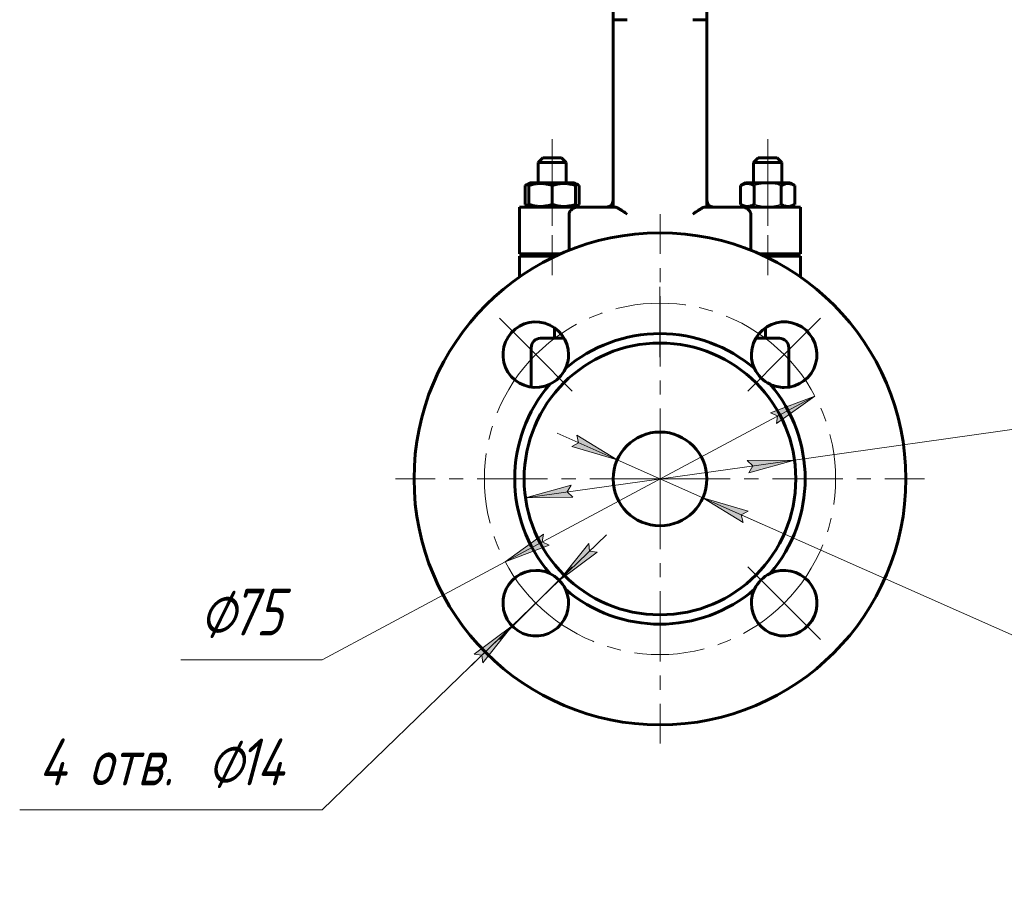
# Model space of a CAD drawing. Header units: millimetres. Extents: x 0 to 420, y 0 to 297.
# Tile 6 of 8: x 234 to 339, y 114 to 206. Entities that reach past the tile are written whole.
import ezdxf

# ---------------------------------------------------------------- set-up
doc = ezdxf.new("R2010")
doc.units = ezdxf.units.MM
for name, pattern in [('K5LT-1', [0]), ('K5LT_AXLED', [12, 7.5, -1.5, 1.5, -1.5]), ('K5LT_BASIC', [0]), ('K5LT_THIN', [0])]:
    doc.linetypes.add(name, pattern=pattern)
doc.layers.add('Системный слой', color=7, linetype='Continuous')
doc.layers.add('Системный слой (1)', color=7, linetype='Continuous', true_color=0x6c6c6c)
doc.styles.add('KDIMTEXTSTYLE', font='txt', dxfattribs={"width": 0.96, "oblique": 15, "height": 5})
doc.styles.add('KTEXTSTYLE', font='txt', dxfattribs={"width": 0.96, "height": 5})
doc.dimstyles.new('KDIMSTYLE (0.50)', dxfattribs={"dimtxt": 5, "dimasz": 1, "dimexe": 2, "dimexo": 0, "dimgap": 1, "dimtad": 1, "dimlfac": 2, "dimtxsty": 'KDIMTEXTSTYLE', "dimsah": 1, "dimcen": 0, "dimdle": 1, "dimadec": 0, "dimazin": 0, "dimtfac": 0.667, "dimtmove": 0, "dimatfit": 3, "dimfxl": 1, "dimtvp": 1, "dimtolj": 1, "dimtzin": 0, "dimarcsym": 0})

# ---------------------------------------------------------------- blocks, each defined once
blk = doc.blocks.new('U21')
at = {"layer": 'Системный слой (1)', "color": 150, "linetype": 'K5LT_BASIC', "lineweight": 60, "true_color": 0x0080ff}
for p, q in [((290.54, 188.56), (288.16, 188.56)), ((292.91, 188.56), (290.54, 188.56))]:
    blk.add_line(p, q, dxfattribs=at)
blk = doc.blocks.new('U26')
at = {"layer": 'Системный слой (1)', "color": 150, "linetype": 'K5LT_BASIC', "lineweight": 60, "true_color": 0x0080ff}
for p, q in [((289.29, 171.96), (291.81, 171.96)), ((312.26, 171.96), (314.79, 171.96))]:
    blk.add_line(p, q, dxfattribs=at)
blk = doc.blocks.new('U27')
at = {"layer": 'Системный слой (1)', "color": 150, "linetype": 'K5LT_BASIC', "lineweight": 60, "true_color": 0x0080ff}
for p, q in [((287.78, 188.33), (287.65, 188.26)), ((287.91, 188.39), (287.78, 188.33)), ((288.04, 188.43), (287.91, 188.39))]:
    blk.add_line(p, q, dxfattribs=at)
blk = doc.blocks.new('U28')
at = {"layer": 'Системный слой (1)', "color": 150, "linetype": 'K5LT_BASIC', "lineweight": 60, "true_color": 0x0080ff}
for p, q in [((287.65, 186.25), (287.78, 186.18)), ((287.78, 186.18), (287.91, 186.13)), ((287.91, 186.13), (288.04, 186.08))]:
    blk.add_line(p, q, dxfattribs=at)
blk = doc.blocks.new('U29')
at = {"layer": 'Системный слой (1)', "color": 150, "linetype": 'K5LT_BASIC', "lineweight": 60, "true_color": 0x0080ff}
for p, q in [((293.04, 186.08), (293.17, 186.13)), ((293.17, 186.13), (293.29, 186.18)), ((293.29, 186.18), (293.42, 186.25))]:
    blk.add_line(p, q, dxfattribs=at)
blk = doc.blocks.new('U30')
at = {"layer": 'Системный слой (1)', "color": 150, "linetype": 'K5LT_BASIC', "lineweight": 60, "true_color": 0x0080ff}
for p, q in [((293.17, 188.39), (293.04, 188.43)), ((293.29, 188.33), (293.17, 188.39)), ((293.42, 188.26), (293.29, 188.33))]:
    blk.add_line(p, q, dxfattribs=at)
blk = doc.blocks.new('U31')
at = {"layer": 'Системный слой (1)', "color": 30, "linetype": 'K5LT_AXLED', "lineweight": 18, "true_color": 0xff8000}
for q in [(302.04, 185.21), (273.79, 156.96), (330.29, 156.96), (302.04, 128.71)]:
    blk.add_line((302.04, 156.96), q, dxfattribs=at)
blk = doc.blocks.new('U32')
at = {"layer": 'Системный слой (1)', "color": 30, "linetype": 'K5LT_AXLED', "lineweight": 18, "true_color": 0xff8000}
for p, q in [((288.78, 170.22), (284.89, 174.1)), ((315.29, 170.22), (319.18, 174.1)), ((292.67, 166.33), (288.78, 170.22)), ((311.4, 166.33), (315.29, 170.22)), ((292.67, 147.59), (288.78, 143.7)), ((311.4, 147.59), (315.29, 143.7)), ((288.78, 143.7), (284.89, 139.81)), ((315.29, 143.7), (319.18, 139.81))]:
    blk.add_line(p, q, dxfattribs=at)
for start, end in [(45, 135), (135, 225), (315, 45), (225, 315)]:
    blk.add_arc((302.04, 156.96), 18.75, start, end, dxfattribs=at)
blk = doc.blocks.new('D6')
at = {"layer": 'Системный слой (1)'}
for points in [[(297.46, 158.98), (293.16, 161.61), (293.35, 160.8), (292.63, 160.4)], [(310.72, 153.11), (311.45, 153.51), (306.61, 154.93), (310.91, 152.31)]]:
    blk.add_hatch(color=7, dxfattribs=at).paths.add_polyline_path(points)
at = {"layer": 'Системный слой (1)', "color": 7, "linetype": 'K5LT_THIN', "lineweight": 18}
for p, q in [((297.46, 158.98), (291.06, 161.82)), ((297.46, 158.98), (293.16, 161.61)), ((293.16, 161.61), (293.35, 160.8)), ((293.35, 160.8), (292.63, 160.4)), ((292.63, 160.4), (297.46, 158.98)), ((297.46, 158.98), (306.61, 154.93)), ((306.61, 154.93), (310.91, 152.31)), ((311.45, 153.51), (306.61, 154.93)), ((306.61, 154.93), (313.01, 152.1)), ((306.61, 154.93), (351.45, 135.08)), ((310.72, 153.11), (311.45, 153.51)), ((310.91, 152.31), (310.72, 153.11)), ((351.45, 135.08), (366.92, 135.08))]:
    blk.add_line(p, q, dxfattribs=at)
blk.add_wipeout([(353.45, 136.08), (353.45, 143.46), (364.46, 143.46), (364.46, 136.08)]).dxf.layer = 'Системный слой (1)'
at = {"layer": 'Системный слой (1)', "color": 7, "char_height": 5, "attachment_point": 1, "style": 'KTEXTSTYLE'}
for s, insert in [('\\fArial|b0|c204|p34;\\H5.0;\\W1.000;\\Q15;\\fGOST Type AU|b0|i0|c204|p34;\\Q15;\\W0.960;⌀', (353.45, 142.66)), ('\\fArial|b0|c204|p34;\\H5.0;\\W1.000;\\Q15;\\fGOST Type AU|b0|i0|c204|p34;\\Q15;\\W0.960;20', (356.75, 142.66))]:
    blk.add_mtext(s, dxfattribs=dict(at, insert=insert))
blk = doc.blocks.new('KDIMARROW_01')
at = {"layer": 'Системный слой'}
blk.add_hatch(color=0, dxfattribs=at).paths.add_polyline_path([(-5, -0.66), (0, 0), (-5, 0.66), (-4.5, 0)])
at = {"layer": 'Системный слой', "color": 0, "linetype": 'K5LT_THIN', "lineweight": 18}
for p, q in [((-4.5, 0), (-5, 0.66)), ((-5, 0.66), (0, 0)), ((0, 0), (-5, -0.66)), ((-5, -0.66), (-4.5, 0))]:
    blk.add_line(p, q, dxfattribs=at)
at = {"layer": 'Системный слой (1)', "color": 0, "linetype": 'K5LT_THIN', "lineweight": 18}
blk.add_line((302.04, 156.96), (301.54, 156.96), dxfattribs=at)
blk = doc.blocks.new('D7')
at = {"layer": 'Системный слой (1)'}
for points in [[(311.54, 157.62), (316.4, 158.97), (311.35, 158.93), (311.94, 158.34)], [(292.72, 154.99), (292.13, 155.57), (292.54, 156.29), (287.68, 154.95)]]:
    blk.add_hatch(color=7, dxfattribs=at).paths.add_polyline_path(points)
at = {"layer": 'Системный слой (1)', "color": 7, "linetype": 'K5LT_THIN', "lineweight": 18}
for p, q in [((316.4, 158.97), (351.45, 163.87)), ((351.45, 163.87), (366.53, 163.87)), ((287.68, 154.95), (316.4, 158.97)), ((311.35, 158.93), (316.4, 158.97)), ((311.94, 158.34), (311.35, 158.93)), ((316.4, 158.97), (311.54, 157.62)), ((311.54, 157.62), (311.94, 158.34)), ((287.68, 154.95), (292.54, 156.29)), ((292.54, 156.29), (292.13, 155.57)), ((292.13, 155.57), (292.72, 154.99)), ((292.72, 154.99), (287.68, 154.95))]:
    blk.add_line(p, q, dxfattribs=at)
blk.add_wipeout([(353.45, 164.87), (353.45, 172.25), (364.08, 172.25), (364.08, 164.87)]).dxf.layer = 'Системный слой (1)'
at = {"layer": 'Системный слой (1)', "color": 7, "char_height": 5, "attachment_point": 1, "style": 'KTEXTSTYLE'}
for s, insert in [('\\fArial|b0|c204|p34;\\H5.0;\\W1.000;\\Q15;\\fGOST Type AU|b0|i0|c204|p34;\\Q15;\\W0.960;⌀', (353.45, 171.46)), ('\\fArial|b0|c204|p34;\\H5.0;\\W1.000;\\Q15;\\fGOST Type AU|b0|i0|c204|p34;\\Q15;\\W0.960;58', (356.75, 171.46))]:
    blk.add_mtext(s, dxfattribs=dict(at, insert=insert))
blk = doc.blocks.new('D8')
at = {"layer": 'Системный слой (1)'}
for points in [[(314.47, 162.86), (318.57, 165.8), (313.85, 164.02), (314.6, 163.68)], [(285.5, 148.11), (290.22, 149.89), (289.47, 150.24), (289.6, 151.05)]]:
    blk.add_hatch(color=7, dxfattribs=at).paths.add_polyline_path(points)
at = {"layer": 'Системный слой (1)', "color": 7, "linetype": 'K5LT_THIN', "lineweight": 18}
for p, q in [((318.57, 165.8), (285.5, 148.11)), ((313.85, 164.02), (318.57, 165.8)), ((318.57, 165.8), (314.47, 162.86)), ((314.6, 163.68), (313.85, 164.02)), ((314.47, 162.86), (314.6, 163.68)), ((285.5, 148.11), (289.6, 151.05)), ((289.6, 151.05), (289.47, 150.24)), ((290.22, 149.89), (285.5, 148.11)), ((289.47, 150.24), (290.22, 149.89)), ((285.5, 148.11), (265.97, 137.66)), ((265.97, 137.66), (250.89, 137.66))]:
    blk.add_line(p, q, dxfattribs=at)
blk.add_wipeout([(252.89, 138.66), (252.89, 146.05), (263.52, 146.05), (263.52, 138.66)]).dxf.layer = 'Системный слой (1)'
at = {"layer": 'Системный слой (1)', "color": 7, "char_height": 5, "attachment_point": 1, "style": 'KTEXTSTYLE'}
for s, insert in [('\\fArial|b0|c204|p34;\\H5.0;\\W1.000;\\Q15;\\fGOST Type AU|b0|i0|c204|p34;\\Q15;\\W0.960;⌀', (252.89, 145.25)), ('\\fArial|b0|c204|p34;\\H5.0;\\W1.000;\\Q15;\\fGOST Type AU|b0|i0|c204|p34;\\Q15;\\W0.960;75', (256.19, 145.25))]:
    blk.add_mtext(s, dxfattribs=dict(at, insert=insert))
blk = doc.blocks.new('D9')
at = {"layer": 'Системный слой (1)'}
for points in [[(291.29, 146.13), (295.35, 149.13), (294.53, 149.26), (294.43, 150.08)], [(283.12, 137.32), (286.26, 141.27), (282.21, 138.27), (283.02, 138.14)]]:
    blk.add_hatch(color=7, dxfattribs=at).paths.add_polyline_path(points)
at = {"layer": 'Системный слой (1)', "color": 7, "linetype": 'K5LT_THIN', "lineweight": 18}
for p, q in [((291.29, 146.13), (296.33, 150.99)), ((294.43, 150.08), (291.29, 146.13)), ((294.53, 149.26), (294.43, 150.08)), ((295.35, 149.13), (294.53, 149.26)), ((291.29, 146.13), (295.35, 149.13)), ((291.29, 146.13), (286.26, 141.27)), ((286.26, 141.27), (265.97, 121.66)), ((286.26, 141.27), (281.23, 136.4)), ((286.26, 141.27), (282.21, 138.27)), ((283.12, 137.32), (286.26, 141.27)), ((282.21, 138.27), (283.02, 138.14)), ((283.02, 138.14), (283.12, 137.32)), ((265.97, 121.66), (233.69, 121.66))]:
    blk.add_line(p, q, dxfattribs=at)
blk.add_wipeout([(235.69, 122.66), (235.69, 130.04), (262.83, 130.04), (262.83, 122.66)]).dxf.layer = 'Системный слой (1)'
at = {"layer": 'Системный слой (1)', "color": 7, "char_height": 5, "attachment_point": 1, "style": 'KTEXTSTYLE'}
for s, insert in [('\\fArial|b0|c204|p34;\\H5.0;\\W1.000;\\Q15;\\fGOST Type AU|b0|i0|c204|p34;\\Q15;\\W0.960;⌀', (253.68, 129.25)), ('\\fArial|b0|c204|p34;\\H5.0;\\W1.000;\\Q15;\\fGOST Type AU|b0|i0|c204|p34;\\Q15;\\W0.960;4 отв. ', (235.69, 129.25)), ('\\fArial|b0|c204|p34;\\H5.0;\\W1.000;\\Q15;\\fGOST Type AU|b0|i0|c204|p34;\\Q15;\\W0.960;14', (256.99, 129.25))]:
    blk.add_mtext(s, dxfattribs=dict(at, insert=insert))

msp = doc.modelspace()

# ---------------------------------------------------------------- linework, layer by layer
at = {"layer": 'Системный слой (1)', "color": 150, "linetype": 'K5LT_BASIC', "lineweight": 60, "true_color": 0x0080ff}
for p, q in [((297.0357, 237.443), (297.0357, 205.9107)), ((307.0357, 237.443), (307.0357, 205.9107)), ((297.0357, 185.9575), (297.0357, 205.9107)), ((307.0357, 185.9575), (307.0357, 205.9107)), ((289.0357, 190.7075), (289.5357, 191.2075)), ((289.0357, 190.7075), (292.0357, 190.7075)), ((289.0357, 188.5575), (289.0357, 190.7075)), ((289.5357, 191.2075), (291.5357, 191.2075)), ((292.0357, 190.7075), (291.5357, 191.2075)), ((292.0357, 188.5575), (292.0357, 190.7075)), ((312.0357, 190.7075), (312.5357, 191.2075)), ((312.0357, 190.7075), (315.0357, 190.7075)), ((312.0357, 188.5575), (312.0357, 190.7075)), ((312.5357, 191.2075), (314.5357, 191.2075)), ((315.0357, 190.7075), (314.5357, 191.2075)), ((315.0357, 188.5575), (315.0357, 190.7075)), ((287.6489, 188.2621), (288.1607, 188.5575)), ((287.6489, 186.253), (287.6489, 188.2621)), ((288.0357, 188.4854), (288.1607, 188.5575)), ((288.0357, 188.2621), (288.0357, 188.4854)), ((288.0357, 186.253), (288.0357, 188.2621)), ((290.5357, 186.253), (290.5357, 188.2621)), ((293.0357, 188.4854), (292.9107, 188.5575)), ((293.4224, 188.2621), (292.9107, 188.5575)), ((293.0357, 188.4854), (293.0357, 188.2621)), ((293.0357, 186.253), (293.0357, 188.2621)), ((293.4224, 186.253), (293.4224, 188.2621)), ((310.6489, 188.2621), (311.1607, 188.5575)), ((310.6489, 186.253), (310.6489, 188.2621)), ((311.0357, 188.4854), (311.1607, 188.5575)), ((315.9107, 188.5575), (311.1607, 188.5575)), ((312.0923, 186.253), (312.0923, 188.2621)), ((314.9791, 186.253), (314.9791, 188.2621)), ((316.4224, 188.2621), (315.9107, 188.5575)), ((316.0357, 188.4854), (315.9107, 188.5575)), ((316.4224, 186.253), (316.4224, 188.2621)), ((288.1607, 185.9575), (287.6489, 186.253)), ((288.0357, 186.0297), (288.0357, 186.253)), ((292.9107, 185.9575), (293.4224, 186.253)), ((293.0357, 186.253), (293.0357, 186.0297)), ((311.1607, 185.9575), (310.6489, 186.253)), ((315.9107, 185.9575), (316.4224, 186.253)), ((287.0357, 180.9575), (287.0357, 185.9575)), ((287.0357, 185.9575), (293.2166, 185.9575)), ((288.1607, 185.9575), (288.0357, 186.0297)), ((292.3385, 181.3507), (292.3385, 185.2075)), ((292.9107, 185.9575), (293.0357, 186.0297)), ((293.2166, 185.9575), (297.2367, 185.9575)), ((306.8347, 185.9575), (310.8547, 185.9575)), ((310.8547, 185.9575), (317.0357, 185.9575)), ((311.1607, 185.9575), (311.0357, 186.0297)), ((311.7329, 181.3507), (311.7329, 185.2075)), ((315.9107, 185.9575), (316.0357, 186.0297)), ((317.0357, 180.9575), (317.0357, 185.9575)), ((287.0357, 180.9575), (291.4026, 180.9575)), ((289.0357, 180.7075), (289.0357, 180.9575)), ((312.6688, 180.9575), (317.0357, 180.9575)), ((315.0357, 180.7075), (315.0357, 180.9575)), ((287.0357, 180.7075), (290.8554, 180.7075)), ((287.0357, 178.4997), (287.0357, 180.7075)), ((313.216, 180.7075), (317.0357, 180.7075)), ((317.0357, 178.4997), (317.0357, 180.7075)), ((290.7857, 171.9575), (290.7857, 173.0823)), ((313.2857, 171.9575), (313.2857, 173.0823)), ((288.2857, 166.7505), (288.2857, 170.9575)), ((315.7857, 166.7505), (315.7857, 170.9575))]:
    msp.add_line(p, q, dxfattribs=at)
at = {"layer": 'Системный слой (1)', "color": 30, "linetype": 'K5LT_AXLED', "lineweight": 18, "true_color": 0xff8000}
for p, q in [((290.5357, 186.2621), (290.5357, 193.2075)), ((313.5357, 186.2621), (313.5357, 193.2075)), ((290.5357, 183.9575), (290.5357, 188.253)), ((313.5357, 183.9575), (313.5357, 188.253)), ((290.5357, 178.7075), (290.5357, 182.9575)), ((313.5357, 178.7075), (313.5357, 182.9575)), ((302.0357, 169.9575), (302.0357, 177.7075))]:
    msp.add_line(p, q, dxfattribs=at)
at = {"layer": 'Системный слой (1)', "color": 150, "linetype": 'K5LT_BASIC', "lineweight": 60, "true_color": 0x0080ff}
for radius in [26.25, 14.5, 5]:
    msp.add_circle((302.0357, 156.9575), radius, dxfattribs=at)
for centre, radius, start, end in [((296.2857, 186.7075), 0.75, 270, 0), ((307.7857, 186.7075), 0.75, 180, 270), ((288.7774, 170.2158), 3.5, 0, 295.292867), ((315.2939, 170.2158), 3.5, 270, 205.292867), ((302.0357, 156.9575), 15.5, 90, 130.633), ((302.0357, 156.9575), 15.5, 49.367, 90), ((289.2857, 170.9575), 1, 90, 180), ((314.7857, 170.9575), 1, 0, 90), ((288.7774, 170.2158), 3.5, 334.707133, 0), ((288.7774, 170.2158), 3.5, 295.292867, 334.707133), ((315.2939, 170.2158), 3.5, 205.292867, 244.707133), ((302.0357, 156.9575), 15.5, 139.367, 220.633), ((302.0357, 156.9575), 15.5, 319.367, 40.633), ((315.2939, 170.2158), 3.5, 244.707133, 270), ((288.7774, 143.6993), 3.5, 90, 25.292867), ((288.7774, 143.6993), 3.5, 64.707133, 90), ((315.2939, 143.6993), 3.5, 180, 115.292867), ((288.7774, 143.6993), 3.5, 25.292867, 64.707133), ((315.2939, 143.6993), 3.5, 115.292867, 154.707133), ((302.0357, 156.9575), 15.5, 229.367, 310.633), ((315.2939, 143.6993), 3.5, 154.707133, 180)]:
    msp.add_arc(centre, radius, start, end, dxfattribs=at)
for centre, start_param, end_param in [((298.5357, 205.9107), 4.71238898, 6.28318531), ((305.5357, 205.9107), 3.14159265, 4.71238898)]:
    msp.add_ellipse(centre, major_axis=(-1.5, 0), ratio=0.03122539, start_param=start_param, end_param=end_param, dxfattribs=at)
for points, knots in [([(290.5357, 188.2621), (290.3945, 188.3092), (290.1911, 188.3684), (289.9155, 188.4273), (289.7323, 188.4566), (289.5582, 188.4752), (289.4042, 188.4844), (289.2321, 188.4866), (289.045, 188.4786), (288.8212, 188.4551), (288.4827, 188.3969), (288.215, 188.3219), (288.0357, 188.2621)], [0, 0, 0, 0, 2.25930858, 3.21917455, 4.30607133, 5.10050285, 5.90485943, 6.67457219, 7.74349116, 8.78035565, 10.12686713, 13, 13, 13, 13]), ([(293.0357, 188.2621), (292.8945, 188.3092), (292.6911, 188.3684), (292.4155, 188.4273), (292.2323, 188.4566), (292.0582, 188.4752), (291.9042, 188.4844), (291.7321, 188.4866), (291.545, 188.4786), (291.3212, 188.4551), (290.9827, 188.3969), (290.715, 188.3219), (290.5357, 188.2621)], [0, 0, 0, 0, 2.25930858, 3.21917455, 4.30607133, 5.10050285, 5.90485943, 6.67457219, 7.74349116, 8.78035565, 10.12686713, 13, 13, 13, 13]), ([(312.0923, 188.2621), (311.9961, 188.3176), (311.8568, 188.3861), (311.6825, 188.443), (311.5765, 188.4673), (311.4757, 188.4819), (311.3744, 188.4871), (311.2642, 188.482), (311.1407, 188.4638), (310.9669, 188.4176), (310.799, 188.3452), (310.6828, 188.2816), (310.6489, 188.2621)], [0, 0, 0, 0, 2.66648978, 3.81042523, 4.70044363, 5.50384401, 6.49985301, 7.39542909, 8.43653023, 9.79482315, 12.05966974, 13, 13, 13, 13]), ([(316.4224, 188.2621), (316.3262, 188.3176), (316.187, 188.3861), (316.0126, 188.443), (315.9067, 188.4673), (315.8058, 188.4819), (315.7045, 188.4871), (315.5943, 188.482), (315.4708, 188.4638), (315.2971, 188.4176), (315.1291, 188.3452), (315.013, 188.2816), (314.9791, 188.2621)], [0, 0, 0, 0, 2.66648978, 3.81042523, 4.70044363, 5.50384401, 6.49985301, 7.39542909, 8.43653023, 9.79482315, 12.05966974, 13, 13, 13, 13]), ([(288.0357, 186.253), (288.1769, 186.2059), (288.3803, 186.1466), (288.6559, 186.0878), (288.8391, 186.0585), (289.0132, 186.0399), (289.1672, 186.0307), (289.3393, 186.0285), (289.5264, 186.0365), (289.7502, 186.06), (290.0887, 186.1182), (290.3563, 186.1932), (290.5357, 186.253)], [0, 0, 0, 0, 2.25930858, 3.21917455, 4.30607133, 5.10050285, 5.90485943, 6.67457219, 7.74349116, 8.78035565, 10.12686713, 13, 13, 13, 13]), ([(290.5357, 186.253), (290.6769, 186.2059), (290.8803, 186.1466), (291.1559, 186.0878), (291.3391, 186.0585), (291.5132, 186.0399), (291.6672, 186.0307), (291.8393, 186.0285), (292.0264, 186.0365), (292.2502, 186.06), (292.5887, 186.1182), (292.8563, 186.1932), (293.0357, 186.253)], [0, 0, 0, 0, 2.25930858, 3.21917455, 4.30607133, 5.10050285, 5.90485943, 6.67457219, 7.74349116, 8.78035565, 10.12686713, 13, 13, 13, 13]), ([(310.6489, 186.253), (310.7452, 186.1974), (310.8844, 186.1289), (311.0588, 186.0721), (311.1647, 186.0478), (311.2656, 186.0332), (311.3669, 186.028), (311.4771, 186.0331), (311.6006, 186.0512), (311.7743, 186.0975), (311.9423, 186.1699), (312.0584, 186.2334), (312.0923, 186.253)], [0, 0, 0, 0, 2.66648978, 3.81042523, 4.70044363, 5.50384401, 6.49985301, 7.39542909, 8.43653023, 9.79482315, 12.05966974, 13, 13, 13, 13]), ([(314.9791, 186.253), (315.0753, 186.1974), (315.2146, 186.1289), (315.3889, 186.0721), (315.4949, 186.0478), (315.5957, 186.0332), (315.697, 186.028), (315.8072, 186.0331), (315.9307, 186.0512), (316.1045, 186.0975), (316.2724, 186.1699), (316.3886, 186.2334), (316.4224, 186.253)], [0, 0, 0, 0, 2.66648978, 3.81042523, 4.70044363, 5.50384401, 6.49985301, 7.39542909, 8.43653023, 9.79482315, 12.05966974, 13, 13, 13, 13]), ([(293.2166, 185.9575), (293.1816, 185.9575), (293.1106, 185.9507), (293.0022, 185.9228), (292.8957, 185.8809), (292.7938, 185.8281), (292.7109, 185.775), (292.6511, 185.7302), (292.6019, 185.6899), (292.5603, 185.6517), (292.5217, 185.6118), (292.4892, 185.5753), (292.451, 185.527), (292.4171, 185.4752), (292.3847, 185.4143), (292.3628, 185.3604), (292.3455, 185.2939), (292.3393, 185.2471), (292.3385, 185.2154), (292.3385, 185.2075)], [0, 0, 0, 0, 2.17940707, 4.30733415, 6.35340547, 8.29145529, 10.12875726, 11.12741473, 11.80541669, 13.0734471, 13.68471299, 14.27768953, 15.22359426, 16.35136785, 16.90342952, 18.10821977, 18.73364647, 19.68398144, 20, 20, 20, 20]), ([(297.2367, 185.9575), (297.2562, 185.9575), (297.304, 185.9523), (297.3958, 185.9257), (297.4875, 185.8856), (297.5833, 185.8369), (297.6521, 185.7987), (297.7458, 185.7435), (297.8561, 185.675), (298.0171, 185.5692), (298.1824, 185.456), (298.3595, 185.3321), (298.4699, 185.254), (298.5357, 185.2075)], [0, 0, 0, 0, 0.92342545, 2.12452214, 3.65533944, 4.19579383, 5.37806281, 5.91015462, 7.18344867, 8.81323438, 10.78616273, 12.08219787, 14, 14, 14, 14]), ([(306.8347, 185.9575), (306.8151, 185.9575), (306.7674, 185.9523), (306.6755, 185.9257), (306.5839, 185.8856), (306.488, 185.8369), (306.4193, 185.7987), (306.3256, 185.7435), (306.2153, 185.675), (306.0543, 185.5692), (305.889, 185.456), (305.7119, 185.3321), (305.6015, 185.254), (305.5357, 185.2075)], [0, 0, 0, 0, 0.92342545, 2.12452214, 3.65533944, 4.19579383, 5.37806281, 5.91015462, 7.18344867, 8.81323438, 10.78616273, 12.08219787, 14, 14, 14, 14]), ([(310.8547, 185.9575), (310.8898, 185.9575), (310.9608, 185.9507), (311.0692, 185.9228), (311.1757, 185.8809), (311.2776, 185.8281), (311.3605, 185.775), (311.4203, 185.7302), (311.4695, 185.6899), (311.5111, 185.6517), (311.5497, 185.6118), (311.5822, 185.5753), (311.6204, 185.527), (311.6543, 185.4752), (311.6867, 185.4143), (311.7086, 185.3604), (311.7259, 185.2939), (311.7321, 185.2471), (311.7329, 185.2154), (311.7329, 185.2075)], [0, 0, 0, 0, 2.17940707, 4.30733415, 6.35340547, 8.29145529, 10.12875726, 11.12741473, 11.80541669, 13.0734471, 13.68471299, 14.27768953, 15.22359426, 16.35136785, 16.90342952, 18.10821977, 18.73364647, 19.68398144, 20, 20, 20, 20])]:
    msp.add_open_spline(points, degree=3, knots=knots, dxfattribs=at)
at = {"layer": 'Системный слой (1)', "color": 7, "linetype": 'K5LT-1'}
for points in [[(314.9791, 188.2621), (314.9118, 188.2815), (314.74, 188.3285), (314.4277, 188.4006), (314.1134, 188.451), (313.8708, 188.4734), (313.7357, 188.4812), (313.6483, 188.4842), (313.5749, 188.4853), (313.496, 188.4855), (313.397, 188.4837), (313.2781, 188.4783), (313.1074, 188.4659), (312.8602, 188.437), (312.5786, 188.3857), (312.3147, 188.3238), (312.1662, 188.2834), (312.0923, 188.2621)], [(312.0923, 186.253), (312.1596, 186.2336), (312.3314, 186.1866), (312.6437, 186.1145), (312.958, 186.064), (313.2006, 186.0417), (313.3357, 186.0339), (313.4231, 186.0309), (313.4965, 186.0298), (313.5754, 186.0296), (313.6744, 186.0314), (313.7933, 186.0368), (313.964, 186.0492), (314.2112, 186.0781), (314.4928, 186.1293), (314.7567, 186.1913), (314.9052, 186.2317), (314.9791, 186.253)]]:
    msp.add_open_spline(points, degree=3, knots=[0, 0, 0, 0, 3.15229629, 8.02402693, 14.43035773, 17.47429983, 18.99627089, 20.51824194, 21.40985484, 22.30146773, 24.08469353, 25.86791932, 27.65114512, 31.79250392, 37.07252473, 40.53626237, 44, 44, 44, 44], dxfattribs=at)

# ---------------------------------------------------------------- block references
at = {"layer": 'Системный слой (1)'}
for name in ['U27', 'U21', 'U30', 'U28', 'U29', 'U31', 'U32', 'U26']:
    msp.add_blockref(name, (0, 0), dxfattribs=at)

# ---------------------------------------------------------------- next in the draw order: dimensions: what is measured, and where the dimension line sits
at = {"layer": 'Системный слой (1)', "color": 7}
dim = msp.add_diameter_dim_2p(p1=(292.8922, 161.0067), p2=(311.1792, 152.9084), dimstyle='KDIMSTYLE (0.50)', override={"dimtih": 1, "dimtoh": 1, "dimpost": '\\fGOST Type AU|b0|c204|p34;\\H5.0;\\W0.960;\\Q15;<>', "dimblk1": 'KDIMARROW_01', "dimblk2": 'KDIMARROW_01', "dimclrt": 7, "dimtol": 1, "dimtp": 0, "dimtm": 0, "dimtdec": 5, "dimtmove": 1, "dimatfit": 2, "dimtolj": 1}, dxfattribs=at)
dim.commit()
dim.dimension.update_dxf_attribs({"geometry": 'D6', "text_midpoint": (353.4459, 135.0766), "dimtype": 163})

# ---------------------------------------------------------------- next in the draw order: dimensions: what is measured, and where the dimension line sits
dim = msp.add_diameter_dim_2p(p1=(273.3153, 152.9401), p2=(330.7561, 160.975), dimstyle='KDIMSTYLE (0.50)', override={"dimtih": 1, "dimtoh": 1, "dimpost": '\\fGOST Type AU|b0|c204|p34;\\H5.0;\\W0.960;\\Q15;<>', "dimblk1": 'KDIMARROW_01', "dimblk2": 'KDIMARROW_01', "dimclrt": 7, "dimtol": 1, "dimtp": 0, "dimtm": 0, "dimtdec": 5, "dimtmove": 1, "dimatfit": 2, "dimtolj": 1}, dxfattribs=at)
dim.commit()
dim.dimension.update_dxf_attribs({"geometry": 'D7', "text_midpoint": (353.4459, 163.8692), "dimtype": 163})

# ---------------------------------------------------------------- next in the draw order: dimensions: what is measured, and where the dimension line sits
dim = msp.add_diameter_dim_2p(p1=(335.1025, 174.6447), p2=(268.9689, 139.2704), dimstyle='KDIMSTYLE (0.50)', override={"dimtih": 1, "dimtoh": 1, "dimpost": '\\fGOST Type AU|b0|c204|p34;\\H5.0;\\W0.960;\\Q15;<>', "dimblk1": 'KDIMARROW_01', "dimblk2": 'KDIMARROW_01', "dimclrt": 7, "dimtol": 1, "dimtp": 0, "dimtm": 0, "dimtdec": 5, "dimtmove": 1, "dimatfit": 2, "dimtolj": 1}, dxfattribs=at)
dim.commit()
dim.dimension.update_dxf_attribs({"geometry": 'D8', "text_midpoint": (263.9657, 137.6641), "dimtype": 163})

# ---------------------------------------------------------------- next in the draw order: dimensions: what is measured, and where the dimension line sits
dim = msp.add_diameter_dim_2p(p1=(293.8119, 148.5629), p2=(283.743, 138.8357), dimstyle='KDIMSTYLE (0.50)', override={"dimtih": 1, "dimtoh": 1, "dimpost": '\\fGOST Type AU|b0|c204|p34;\\H5.0;\\W0.960;\\Q15;\\fGOST Type AU|b0|i0|c204|p34;\\Q15;4 отв. \\fGOST Type AU|b0|c204|p34;\\H5.0;\\W0.960;\\Q15;<>', "dimblk1": 'KDIMARROW_01', "dimblk2": 'KDIMARROW_01', "dimclrt": 7, "dimtol": 1, "dimtp": 0, "dimtm": 0, "dimtdec": 5, "dimtmove": 1, "dimatfit": 2, "dimtolj": 1}, dxfattribs=at)
dim.commit()
dim.dimension.update_dxf_attribs({"geometry": 'D9', "text_midpoint": (263.9657, 121.6616), "dimtype": 163})

doc.saveas('drawing.dxf')
